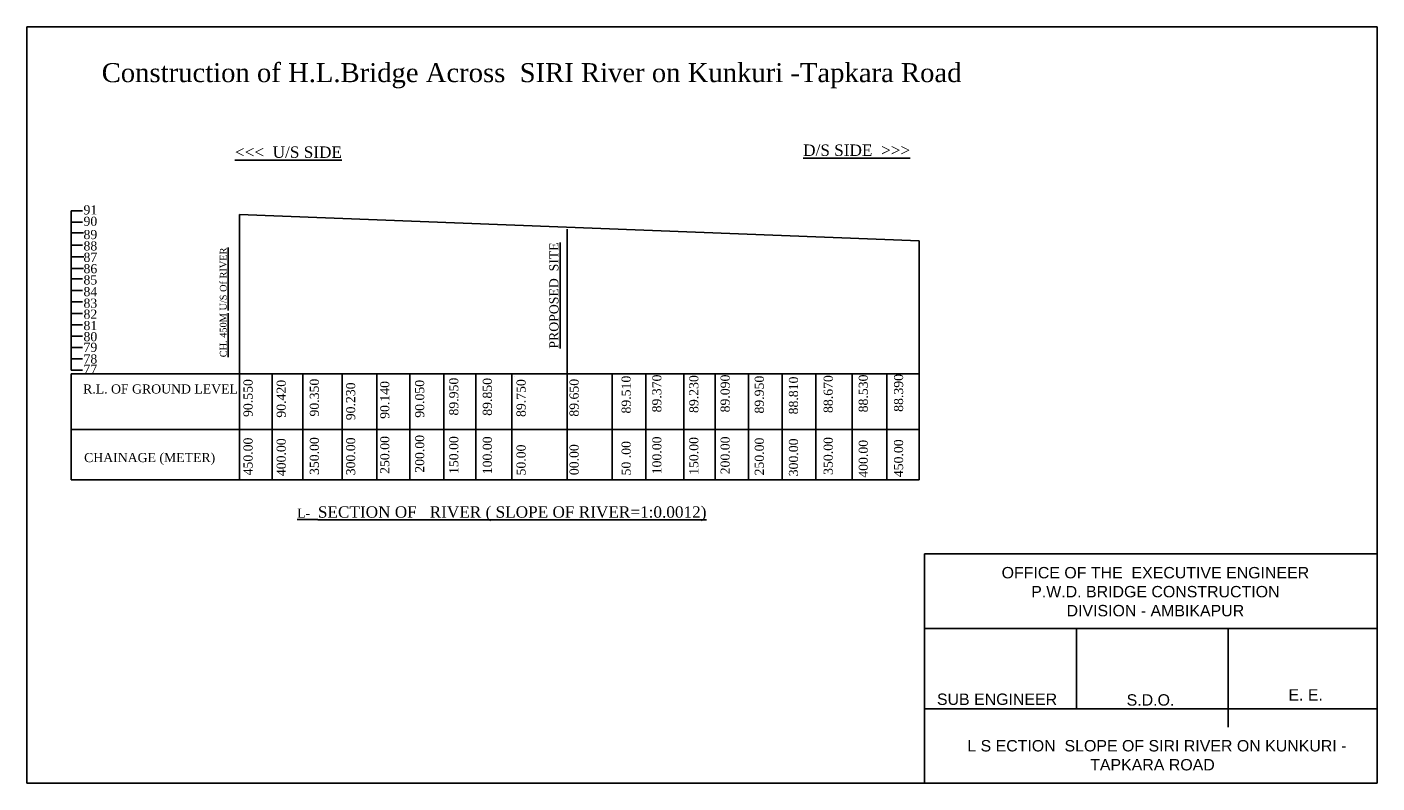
# Model space of a CAD drawing. Header units: millimetres. Extents: x -111843 to 65993, y -46097 to 53514.
import ezdxf

# ---------------------------------------------------------------- set-up
doc = ezdxf.new("R2010")
doc.units = ezdxf.units.MM
doc.linetypes.add('CENTER2', pattern=[28.575, 19.05, -3.175, 3.175, -3.175])
doc.styles.add('ARIAL', font='arial.ttf')
doc.styles.add('textstyle100', font='txt')
doc.styles.add('textstyle101', font='txt')
doc.styles.add('textstyle102', font='txt')
doc.styles.add('textstyle103', font='txt')
doc.styles.add('textstyle104', font='txt')
doc.styles.add('textstyle116', font='txt')
doc.styles.add('textstyle117', font='txt')
doc.styles.add('textstyle118', font='txt')
doc.styles.add('textstyle119', font='txt')
doc.styles.add('textstyle121', font='txt')
doc.styles.add('textstyle122', font='txt')
doc.styles.add('textstyle123', font='txt')
doc.styles.add('textstyle124', font='txt')
doc.styles.add('textstyle128', font='txt')
doc.styles.add('textstyle129', font='txt')
doc.styles.add('textstyle136', font='txt')
doc.styles.add('textstyle137', font='txt')
doc.styles.add('textstyle138', font='txt')
doc.styles.add('textstyle139', font='txt')
doc.styles.add('textstyle141', font='txt')
doc.styles.add('textstyle142', font='txt')
doc.styles.add('textstyle143', font='txt')
doc.styles.add('textstyle144', font='txt')
doc.styles.add('textstyle145', font='txt')
doc.styles.add('textstyle146', font='txt')
doc.styles.add('textstyle150', font='txt')
doc.styles.add('textstyle155', font='txt')
doc.styles.add('textstyle175', font='txt')
doc.styles.add('textstyle95', font='txt')
doc.styles.add('textstyle96', font='txt')
doc.styles.add('textstyle97', font='txt')
doc.styles.add('textstyle98', font='txt')
doc.styles.add('textstyle99', font='txt')

msp = doc.modelspace()

# ---------------------------------------------------------------- linework, layer by layer
for p, q in [((-111843, 53514), (-111843, -46097)), ((-111843, 53514), (65993, 53514)), ((65993, -46097), (65993, 53514)), ((-106018, 17284), (-106018, 29284)), ((-106018, 29284), (-104518, 29284)), ((-83842, 28818), (-83842, -6164)), ((-83842, 28818), (5664, 25334)), ((-106018, 27784), (-104518, 27784)), ((-40682, 26873), (-40682, -6164)), ((-106008, 26390), (-104419, 26390)), ((5664, 25334), (5664, -6164)), ((-106018, 24784), (-104518, 24784)), ((-105984, 23212), (-104345, 23212)), ((-106058, 21697), (-104419, 21697)), ((-106018, 20342), (-104518, 20342)), ((-106018, 17284), (-106018, 18784)), ((-106018, 18784), (-104518, 18784)), ((-106018, 15784), (-106018, 17284)), ((-106018, 17284), (-104518, 17284)), ((-106018, 14284), (-106018, 15784)), ((-106018, 15784), (-104518, 15784)), ((-106018, 12784), (-106018, 14284)), ((-106018, 14284), (-104518, 14284)), ((-106018, 11284), (-106018, 12784)), ((-106018, 12784), (-104518, 12784)), ((-104518, 12784), (-104518, 12784)), ((-106018, 9784), (-106018, 11284)), ((-106018, 11284), (-104518, 11284)), ((-106018, 8284), (-106018, 9784)), ((-106018, 9784), (-104518, 9784)), ((-106040, 7828), (5664, 7828)), ((-106040, 7828), (-106040, -6164)), ((-106018, 8284), (-104518, 8284)), ((-79542, 7828), (-79542, -6164)), ((-75525, 7828), (-75525, -6164)), ((-70304, 7828), (-70304, -6164)), ((-65777, 7828), (-65777, -6164)), ((-61421, 7828), (-61421, -6164)), ((-56951, 7828), (-56951, -6164)), ((-52700, 7828), (-52700, -6164)), ((-47994, 7828), (-47994, -6164)), ((-47589, 7468), (-47589, 7468)), ((-34757, 7828), (-34757, -6164)), ((-30320, 7828), (-30320, -6164)), ((-25338, 7828), (-25338, -6164)), ((-21172, 7828), (-21172, -6164)), ((-16815, 7828), (-16815, -6164)), ((-12373, 7828), (-12373, -6164)), ((-7932, 7828), (-7932, -6164)), ((-3128, 7828), (-3128, -6164)), ((1404, 7828), (1404, -6164)), ((-106040, 487), (5664, 487)), ((-106040, -6164), (5664, -6164)), ((6398, -15907), (65993, -15907)), ((6398, -46097), (6398, -15907)), ((65993, -25723), (6398, -25723)), ((26398, -36315), (26398, -25723)), ((46398, -25723), (46398, -38723)), ((65993, -36315), (6398, -36315)), ((26398, -36315), (6398, -36315)), ((46398, -36315), (26398, -36315)), ((-111843, -46097), (65993, -46097))]:
    msp.add_line(p, q)

# ---------------------------------------------------------------- texts
for s, insert, char_height, width, attachment_point, style in [('{\\fTimes New Roman|b0|i0|c0|p18; Construction of H.L.Bridge Across  SIRI River on Kunkuri -Tapkara Road }', (-45844, 48751), 2500, 162439.47, 2, 'textstyle155'), ('{\\fTimes New Roman|b0|i0|c186|p18;8\\fTimes New Roman|b0|i0|c0|p18;4}', (-104400, 19247), 1200, 1338.5, 1, 'textstyle97'), ('OFFICE OF THE  EXECUTIVE ENGINEER\\PP.W.D. BRIDGE CONSTRUCTION \\PDIVISION - AMBIKAPUR', (36799, -17633), 1500, 97721.38, 2, 'ARIAL'), ('E. E.', (54325, -33738), 1500, 6254.63, 1, 'ARIAL'), ('SUB ENGINEER', (8023, -34310), 1500, 19818.37, 1, 'ARIAL'), ('S.D.O.', (33015, -34401), 1500, 5871.2, 1, 'ARIAL'), ('  L S ECTION  SLOPE OF SIRI RIVER ON KUNKURI - TAPKARA ROAD', (36416, -40439), 1500, 52964.56, 2, 'ARIAL')]:
    msp.add_mtext(s, dxfattribs=dict(insert=insert, char_height=char_height, width=width, attachment_point=attachment_point, style=style))
at = {"linetype": 'CENTER2', "attachment_point": 1}
for s, insert, char_height, style in [('{\\fTimes New Roman|b0|i0|c186|p18;\\L<<<  U/S SIDE\\Ftxt|c0; }', (-84447, 37775), 1500, 'textstyle128'), ('{\\fTimes New Roman|b0|i0|c186|p18;\\LD/S SIDE  >>>\\Ftxt|c0; }', (-9602, 38032), 1500, 'textstyle129'), ('{\\fTimes New Roman|b0|i0|c0|p18;\\LL- \\H1.25x; SECTION OF   RIVER ( SLOPE OF RIVER=1:0.0012)\\Ftxt|c0;\\H0.8x; }', (-76256, -9640), 1200, 'textstyle98')]:
    msp.add_mtext(s, dxfattribs=dict(at, insert=insert, char_height=char_height, style=style))
at = {"char_height": 1200, "attachment_point": 1}
for s, insert, style in [('{\\fTimes New Roman|b0|i0|c186|p18;91}', (-104400, 30020), 'textstyle104'), ('{\\fTimes New Roman|b0|i0|c186|p18;90}', (-104400, 28520), 'textstyle103'), ('{\\fTimes New Roman|b0|i0|c186|p18;89}', (-104400, 26769), 'textstyle102'), ('{\\fTimes New Roman|b0|i0|c186|p18;88}', (-104400, 25269), 'textstyle101'), ('{\\fTimes New Roman|b0|i0|c186|p18;87}', (-104400, 23769), 'textstyle100'), ('{\\fTimes New Roman|b0|i0|c186|p18;86}', (-104400, 22269), 'textstyle99'), ('{\\fTimes New Roman|b0|i0|c186|p18;85}', (-104400, 20788), 'textstyle97'), ('{\\fTimes New Roman|b0|i0|c186|p18;8\\fTimes New Roman|b0|i0|c0|p18;3}', (-104400, 17727), 'textstyle97'), ('{\\fTimes New Roman|b0|i0|c186|p18;8\\fTimes New Roman|b0|i0|c0|p18;2}', (-104400, 16279), 'textstyle97'), ('{\\fTimes New Roman|b0|i0|c186|p18;8\\fTimes New Roman|b0|i0|c0|p18;1}', (-104400, 14779), 'textstyle97'), ('{\\fTimes New Roman|b0|i0|c186|p18;8\\fTimes New Roman|b0|i0|c0|p18;0}', (-104400, 13315), 'textstyle97'), ('{\\fTimes New Roman|b0|i0|c0|p18;79}', (-104400, 11913), 'textstyle97'), ('{\\fTimes New Roman|b0|i0|c0|p18;78}', (-104400, 10375), 'textstyle97'), ('{\\fTimes New Roman|b0|i0|c0|p18;77}', (-104400, 9041), 'textstyle97'), ('{\\fTimes New Roman|b0|i0|c186|p18;R.L. OF GROUND LEVEL}', (-104447, 6422), 'textstyle96'), ('{\\fTimes New Roman|b0|i0|c186|p18;CHAINAGE (METER)}', (-104319, -2617), 'textstyle95')]:
    msp.add_mtext(s, dxfattribs=dict(at, insert=insert, style=style))
at = {"linetype": 'CENTER2', "insert": (-43035, 10689), "char_height": 1200, "width": 24317.02, "attachment_point": 1, "rotation": 90, "style": 'textstyle150'}
msp.add_mtext('{\\fTimes New Roman|b0|i0|c0|p18;\\H0.99997x;\\L \\fTimes New Roman|b0|i0|c186|p18;PROPOSED \\fTimes New Roman|b0|i0|c0|p18; \\fTimes New Roman|b0|i0|c186|p18;SITE}', dxfattribs=at)
at = {"linetype": 'CENTER2', "insert": (-86441, 9314), "char_height": 1200, "attachment_point": 1, "rotation": 90, "style": 'textstyle150'}
msp.add_mtext('{\\fTimes New Roman|b0|i0|c186|p18;\\H0.75x;\\L  CH. \\fTimes New Roman|b0|i0|c0|p18;45\\fTimes New Roman|b0|i0|c186|p18;0M U/S Of RIVER\\Ftxt|c0; }', dxfattribs=at)
at = {"char_height": 1200, "attachment_point": 1, "rotation": 90}
for s, insert, style in [('{\\fTimes New Roman|b0|i0|c0|p18;450.00      90.550}', (-83326, -5570), 'textstyle116'), ('{\\fTimes New Roman|b0|i0|c0|p18;400.00      90.420}', (-78957, -5665), 'textstyle136'), ('{\\fTimes New Roman|b0|i0|c0|p18;350.00      90.350}', (-74589, -5516), 'textstyle117'), ('{\\fTimes New Roman|b0|i0|c0|p18;300.00     90.230}', (-69810, -5553), 'textstyle137'), ('{\\fTimes New Roman|b0|i0|c0|p18;250.00     90.140}', (-65315, -5367), 'textstyle118'), ('{\\fTimes New Roman|b0|i0|c0|p18;200.00     90.050}', (-60718, -5218), 'textstyle138'), ('{\\fTimes New Roman|b0|i0|c0|p18;150.00      89.950}', (-56223, -5382), 'textstyle119'), ('{\\fTimes New Roman|b0|i0|c0|p18;100.00      89.850}', (-51804, -5413), 'textstyle139'), ('{\\fTimes New Roman|b0|i0|c0|p18;50.00        89.750}', (-47360, -5576), 'textstyle175'), ('{\\fTimes New Roman|b0|i0|c0|p18;00.00        89.650}', (-40375, -5533), 'textstyle144'), ('{\\fTimes New Roman|b0|i0|c0|p18;50 .00        89.510}', (-33518, -5571), 'textstyle141'), ('{\\fTimes New Roman|b0|i0|c0|p18;100.00       89.370}', (-29477, -5422), 'textstyle121'), ('{\\fTimes New Roman|b0|i0|c0|p18;150.00       89.230}', (-24604, -5497), 'textstyle142'), ('{\\fTimes New Roman|b0|i0|c0|p18;200.00       89.090}', (-20477, -5422), 'textstyle122'), ('{\\fTimes New Roman|b0|i0|c0|p18;250.00       89.950}', (-15977, -5574), 'textstyle143'), ('{\\fTimes New Roman|b0|i0|c0|p18;300.00       88.810}', (-11477, -5685), 'textstyle123'), ('{\\fTimes New Roman|b0|i0|c0|p18;350.00       88.670}', (-6903, -5499), 'textstyle145'), ('{\\fTimes New Roman|b0|i0|c0|p18;400.00        88.530}', (-2280, -5872), 'textstyle124'), ('{\\fTimes New Roman|b0|i0|c0|p18;450.00        88.390}', (2367, -5800), 'textstyle146')]:
    msp.add_mtext(s, dxfattribs=dict(at, insert=insert, style=style))

doc.saveas('drawing.dxf')
